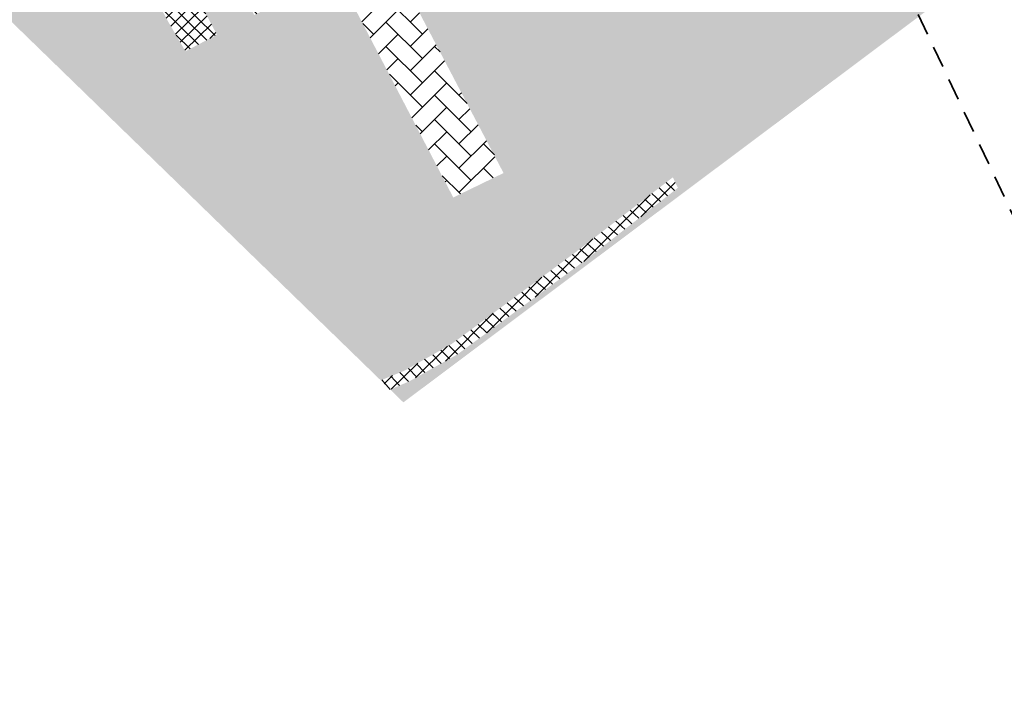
# Model space of a CAD drawing. Extents: x 7489187 to 7491099, y 5781939 to 5785132.
# Tile 4 of 217: x 7490082 to 7490150, y 5784283 to 5784330. Entities that reach past the tile are written whole.
import ezdxf

# ---------------------------------------------------------------- set-up
doc = ezdxf.new("R2010")
doc.units = 0
doc.header["$MEASUREMENT"] = 0
doc.linetypes.add('1.5_1.0', pattern=[2.5, 1.5, -1])
doc.layers.get('0').update_dxf_attribs({"linetype": 'CONTINUOUS', "lineweight": 5})
doc.layers.add('216-Granica obrębu', color=7, linetype='CONTINUOUS', transparency=0.8)
for name, color, linetype, lineweight in [('_ISTN_ROZBIÓRKA_DR_szraf utwardzenia', 40, 'CONTINUOUS', 15), ('_ISTN_ROZBIÓRKA_DR_szraf zieleń', 40, 'CONTINUOUS', 30), ('_ROZBIÓRKA_DR_szraf utwardzenia', 11, 'CONTINUOUS', 15)]:
    doc.layers.add(name, color=color, linetype=linetype, lineweight=lineweight)

# ---------------------------------------------------------------- blocks, each defined once
blk = doc.blocks.new('FDFSDFSSDFZ')
at = {"layer": '_ISTN_ROZBIÓRKA_DR_szraf utwardzenia'}
h = blk.add_hatch(dxfattribs=at)
h.set_pattern_fill('ANSI37', color=256, scale=5)
h.set_pattern_definition([(45, (-7489999.249338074, -5784190.541704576), (-0.4419417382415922, 0.4419417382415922), []), (135, (-7489999.249338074, -5784190.541704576), (-0.4419417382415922, -0.4419417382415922), [])])
h.paths.add_polyline_path([(49.21128002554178, -15.8999971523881), (49.17999999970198, -15.88999999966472), (49.21972360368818, -15.86885679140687)])
edge = h.paths.add_edge_path()
edge.add_line((57.83947440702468, -11.22995377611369), (57.84488315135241, -11.23069774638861))
edge.add_arc((57.84195499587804, -11.23195268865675), 0.003185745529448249, 23.19889622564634, 141.1373759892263)
edge = h.paths.add_edge_path()
edge.add_arc((64.61025957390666, -24.4506355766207), 0.007993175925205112, 283.4928539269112, 394.6269540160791)
edge.add_line((64.61683691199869, -24.44609360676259), (64.61212457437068, -24.4584081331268))
h.paths.add_polyline_path([(59.70999999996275, -43.95999999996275), (57.41999999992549, -45.16000000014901), (58.66000000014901, -47.29000000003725), (60.84999999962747, -46.13999999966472)])
h.paths.add_polyline_path([(62.3219036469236, -42.59157070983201), (61.12999999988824, -40.28000000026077), (56.21445642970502, -42.88642733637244), (57.41999999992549, -45.16000000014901), (59.70999999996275, -43.95999999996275)])
h.paths.add_polyline_path([(69.25, -42), (68.17999999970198, -39.95000000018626), (67.25999999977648, -38.12999999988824), (66.78000000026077, -37.97999999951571), (66.29000000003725, -37.91999999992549), (65.79000000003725, -37.95000000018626), (65.29999999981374, -38.0699999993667), (65.04999999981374, -38.16999999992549), (64.62000000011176, -38.41000000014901), (64.5800000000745, -38.43999999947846), (61.12999999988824, -40.28000000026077), (63.44000000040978, -44.75999999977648)])
h.paths.add_polyline_path([(94.27999806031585, -28.88000097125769), (86.07000000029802, -32.99000000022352), (88.25999999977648, -37.29000000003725), (79.17999999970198, -41.91999999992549), (75.88999999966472, -35.28000000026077), (75.67999999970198, -34.91999999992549), (75.34999999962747, -34.54999999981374), (74.95000000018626, -34.25), (74.5, -34.03000000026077), (74.17999999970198, -33.93999999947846), (73.69000000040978, -33.87999999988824), (73.19000000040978, -33.91999999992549), (72.73376459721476, -34.053068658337), (72.43999998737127, -34.20000000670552), (72.1699999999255, -34.33999999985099), (71.79000000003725, -34.66000000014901), (71.46999999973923, -35.04999999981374), (71.34999999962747, -35.25), (71.15000000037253, -35.70999999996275), (71.04999999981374, -36.20000000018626), (71.04000000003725, -36.70000000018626), (71.12000000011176, -37.18999999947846), (71.29999999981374, -37.66000000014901), (75.25, -35.67999999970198), (78.86000000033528, -42.87000000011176), (89.23973959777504, -37.63369145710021), (87.40836682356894, -33.99561086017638), (90.47659464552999, -32.4519082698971), (91.88351546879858, -35.26232675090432), (92.4199999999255, -35), (93.20490985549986, -36.57251269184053), (97.14850970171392, -34.61004490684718)])
h.paths.add_polyline_path([(86.37999999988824, -61.91999999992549), (92.92999999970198, -56.79999999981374), (92.5800000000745, -56.0699999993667), (85.8300000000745, -61.26999999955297), (77.20999999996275, -67.66000000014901), (73.91000000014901, -69.53000000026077), (72.25316040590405, -70.20779801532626), (72.90929836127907, -70.84536183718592), (74.25, -70.26999999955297), (77.59999999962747, -68.38999999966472)])
h.paths.add_polyline_path([(87.94964933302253, 2.794854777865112), (86.28000000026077, 1.870000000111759), (87.45000000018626, -0.1799999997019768), (89.03984216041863, 0.7408491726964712)])
h = blk.add_hatch(dxfattribs=at)
h.set_pattern_fill('AR-CONC', color=256, scale=0.3, angle=236.3880229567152)
h.set_pattern_definition([(286.3880229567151, (-7489999.249338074, -5784190.541704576), (-1.347932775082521, -1.687802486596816), [0.225, -2.475]), (231.3880229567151, (-7489999.249338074, -5784190.541704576), (2.109713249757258, -0.9025045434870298), [0.18, -1.98]), (336.8394674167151, (-7489999.361665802, -5784190.682354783), (0.7617804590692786, -2.590307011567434), [0.191220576, -2.103426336]), (282.5722229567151, (-7489998.749654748, -5784190.873843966), (-2.185900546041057, -2.391536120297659), [0.3375, -3.7125]), (333.0236584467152, (-7489998.931813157, -5784191.073138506), (0.8815638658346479, -3.952890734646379), [0.2868310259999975, -3.155141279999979]), (227.5721869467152, (-7489998.749654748, -5784190.873843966), (0.8815638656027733, -3.9528907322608), [0.27, -2.970000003]), (257.3880229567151, (-7489999.040645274, -5784191.040650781), (-1.997191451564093, -0.8226945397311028), [0.2249999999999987, -2.47499999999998]), (202.3880229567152, (-7489999.040645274, -5784191.040650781), (1.407653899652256, -1.812157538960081), [0.18, -1.98]), (307.8394676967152, (-7489999.207077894, -5784191.109208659), (-0.589537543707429, -2.634852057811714), [0.19122057, -2.103426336]), (273.8880229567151, (-7489999.249338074, -5784190.541704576), (0.8115137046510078, -0.5832161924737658), [0, -1.956, 0, -2.01, 0, -1.9875]), (243.8880229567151, (-7489999.249338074, -5784190.541704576), (0.5485260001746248, -1.312255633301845), [0, -1.146, 0, -1.911, 0, -0.7575]), (203.8880229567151, (-7489998.879002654, -5784189.984557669), (-0.942868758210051, -1.296254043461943), [0, -0.75, 0, -2.34, 0, -3.105]), (193.8880229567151, (-7489998.712932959, -5784189.734716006), (-0.7183915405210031, -1.623286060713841), [0, -0.975, 0, -1.554, 0, -2.205])])
h.paths.add_polyline_path([(85.8300000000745, -61.26999999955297), (92.5800000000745, -56.0699999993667), (97.87000000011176, -52.12999999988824), (111.1299999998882, -42.04000000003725), (111.5759357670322, -41.71885284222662), (109.8061731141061, -38.38448637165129), (105.9199999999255, -41.54999999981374), (95.04999999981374, -49.75), (87.37000000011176, -55.63999999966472), (77.49000000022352, -63.12999999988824), (72.98000000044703, -65.91000000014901), (70.56000000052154, -66.8999999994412), (71.12922030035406, -69.1156747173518), (72.25316040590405, -70.20779801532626), (73.91000000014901, -69.53000000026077), (77.20999999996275, -67.66000000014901)])
at = {"layer": '_ISTN_ROZBIÓRKA_DR_szraf zieleń'}
h = blk.add_hatch(dxfattribs=at)
h.set_pattern_fill('AR-SAND', color=256, scale=0.5, angle=236.3880229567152)
h.set_pattern_definition([(273.8880229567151, (-7489999.249338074, -5784190.541704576), (0.8197702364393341, -0.5070811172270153), [0, -0.76, 0, -0.85, 0, -0.8125]), (243.8880229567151, (-7489999.249338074, -5784190.541704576), (0.6853056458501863, -1.5180614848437), [0, -0.41, 0, -0.685, 0, -0.2625]), (203.8880229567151, (-7489998.908895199, -5784190.029529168), (-0.8595845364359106, -1.298303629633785), [0, -0.25, 0, -0.9, 0, -1.175]), (193.8880229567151, (-7489998.908895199, -5784190.029529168), (-0.466577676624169, -1.494684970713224), [0, -0.125, 0, -0.59, 0, -0.675])])
edge = h.paths.add_edge_path(flags=17)
edge.add_line((46.94635382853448, -13.79315116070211), (43.59032535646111, -15.57982763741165))
edge.add_line((43.59032535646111, -15.57982763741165), (42.95999999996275, -14.38999999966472))
edge.add_line((42.95999999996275, -14.38999999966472), (38.25999999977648, -16.75))
edge.add_line((38.25999999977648, -16.75), (39.37166953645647, -18.78823610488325))
edge.add_arc((40.06136920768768, -18.06414055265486), 1.000000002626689, 226.3936601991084, 297.2604725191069)
edge.add_line((40.51940561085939, -18.95307399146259), (47.71854556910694, -15.24360819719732))
edge.add_line((47.71854556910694, -15.24360819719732), (46.94635382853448, -13.79315116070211))
h.paths.add_polyline_path([(89.03984216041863, 0.7408491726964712), (87.45000000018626, -0.1799999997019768), (86.28000000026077, 1.870000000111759), (87.94964933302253, 2.794854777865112), (86.9141155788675, 4.745878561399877), (86.54000000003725, 4.060000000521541), (86.19000000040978, 3.129999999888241), (85.99000000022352, 2.150000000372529), (85.95000000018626, 1.150000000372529), (86.03000000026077, 0.3200000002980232), (92.75999999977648, -12.09999999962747), (93.08999999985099, -12.70000000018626), (93.59999999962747, -13.29999999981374), (94.15000000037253, -13.75), (94.81000000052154, -14.0699999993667), (95.54999999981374, -14.21999999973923), (96.28000000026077, -14.25999999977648), (96.95837672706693, -14.17826786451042)], flags=17)
edge = h.paths.add_edge_path()
edge.add_line((100.9142929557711, -21.63151274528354), (100.7000000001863, -22.08999999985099))
edge.add_line((100.7000000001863, -22.08999999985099), (100, -23.55999999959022))
edge.add_line((100, -23.55999999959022), (99.69000000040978, -24.33000000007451))
edge.add_line((99.69000000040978, -24.33000000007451), (99.28000000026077, -25.29000000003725))
edge.add_line((99.28000000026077, -25.29000000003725), (98.9199999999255, -25.89999999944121))
edge.add_line((98.9199999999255, -25.89999999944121), (98.75999999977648, -26.18999999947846))
edge.add_line((98.75999999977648, -26.18999999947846), (97.87000000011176, -27.04999999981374))
edge.add_line((97.87000000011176, -27.04999999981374), (94.28000000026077, -28.87999999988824))
edge.add_line((94.28000000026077, -28.87999999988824), (97.63736342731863, -35.58656293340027))
edge.add_line((97.63736342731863, -35.58656293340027), (93.16631717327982, -37.82480898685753))
edge.add_line((93.16631717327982, -37.82480898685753), (91.88351546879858, -35.26232675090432))
edge.add_line((91.88351546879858, -35.26232675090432), (88.81000000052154, -36.78000000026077))
edge.add_line((88.81000000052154, -36.78000000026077), (89.24121690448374, -37.63662617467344))
edge.add_line((89.24121690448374, -37.63662617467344), (78.86000000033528, -42.87000000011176))
edge.add_line((78.86000000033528, -42.87000000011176), (75.25, -35.67999999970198))
edge.add_line((75.25, -35.67999999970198), (71.29999999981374, -37.66000000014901))
edge.add_line((71.29999999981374, -37.66000000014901), (80.79999999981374, -55.76999999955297))
edge.add_line((80.79999999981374, -55.76999999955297), (77.29999999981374, -57.46999999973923))
edge.add_line((77.29999999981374, -57.46999999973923), (69.25, -42))
edge.add_line((69.25, -42), (63.44000000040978, -44.75999999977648))
edge.add_line((63.44000000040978, -44.75999999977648), (62.3219036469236, -42.59157070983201))
edge.add_line((62.3219036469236, -42.59157070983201), (59.71101718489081, -43.96194514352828))
edge.add_line((59.71101718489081, -43.96194514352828), (60.84999999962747, -46.13999999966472))
edge.add_line((60.84999999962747, -46.13999999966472), (58.66000000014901, -47.29000000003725))
edge.add_line((58.66000000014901, -47.29000000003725), (57.41999999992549, -45.16000000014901))
edge.add_line((57.41999999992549, -45.16000000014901), (56.2190921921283, -42.89517006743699))
edge.add_line((56.2190921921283, -42.89517006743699), (55.20999999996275, -43.20000000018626))
edge.add_line((55.20999999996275, -43.20000000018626), (54.23000000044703, -43.37999999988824))
edge.add_arc((51.92325254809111, -35.80484337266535), 7.91859089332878, 207.0490962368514, 286.93626954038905, ccw=False)
edge.add_line((44.87081948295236, -39.4058528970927), (33.73000000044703, -17.80999999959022))
edge.add_line((33.73000000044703, -17.80999999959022), (25.40427235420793, -1.626181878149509))
edge.add_arc((30.7378729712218, 1.122036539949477), 6.000000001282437, 117.26047265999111, 207.2604725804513, ccw=False)
edge.add_line((27.98965454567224, 6.455637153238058), (42.06542094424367, 13.70838878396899))
edge.add_line((42.06542094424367, 13.70838878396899), (44.54986302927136, 19.16984898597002))
edge.add_line((44.54986302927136, 19.16984898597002), (54.29281407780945, 14.73773801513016))
edge.add_line((54.29281407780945, 14.73773801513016), (52.65850050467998, 11.14508493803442))
edge.add_line((52.65850050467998, 11.14508493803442), (55.58000000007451, 12.58999999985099))
edge.add_line((55.58000000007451, 12.58999999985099), (57.96999999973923, 8.140000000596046))
edge.add_line((57.96999999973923, 8.140000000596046), (58.33000000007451, 7.890000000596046))
edge.add_line((58.33000000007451, 7.890000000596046), (59.36000000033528, 8.25))
edge.add_line((59.36000000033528, 8.25), (58.67999999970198, 10.29999999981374))
edge.add_line((58.67999999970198, 10.29999999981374), (59.59999999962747, 10.62999999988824))
edge.add_line((59.59999999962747, 10.62999999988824), (60.3120239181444, 8.584184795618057))
edge.add_line((60.3120239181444, 8.584184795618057), (62.33999999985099, 9.290000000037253))
edge.add_line((62.33999999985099, 9.290000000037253), (61.70000000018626, 11.37000000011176))
edge.add_line((61.70000000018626, 11.37000000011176), (62.65000000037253, 11.70999999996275))
edge.add_line((62.65000000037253, 11.70999999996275), (62.79327710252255, 11.23468389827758))
edge.add_line((62.79327710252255, 11.23468389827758), (65.04409988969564, 12.05855243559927))
edge.add_line((65.04409988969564, 12.05855243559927), (64.88999999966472, 12.50999999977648))
edge.add_line((64.88999999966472, 12.50999999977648), (65.8300000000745, 12.83999999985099))
edge.add_line((65.8300000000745, 12.83999999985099), (65.97795227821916, 12.40037037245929))
edge.add_line((65.97795227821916, 12.40037037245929), (66.52810051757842, 12.60174110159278))
edge.add_line((66.52810051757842, 12.60174110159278), (67.12280952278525, 10.97698603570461))
edge.add_line((67.12280952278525, 10.97698603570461), (69.23000000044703, 11.70000000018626))
edge.add_line((69.23000000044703, 11.70000000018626), (68.54999999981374, 13.81000000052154))
edge.add_line((68.54999999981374, 13.81000000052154), (69.45999999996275, 14.12999999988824))
edge.add_line((69.45999999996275, 14.12999999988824), (70.1699999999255, 12.03000000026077))
edge.add_line((70.1699999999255, 12.03000000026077), (71, 12.32000000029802))
edge.add_line((71, 12.32000000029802), (72.50999999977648, 7.799999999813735))
edge.add_line((72.50999999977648, 7.799999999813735), (82.66000000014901, 11.41999999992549))
edge.add_line((82.66000000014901, 11.41999999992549), (83.19093015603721, 11.76064102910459))
edge.add_line((83.19093015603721, 11.76064102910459), (70.9199999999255, 34.87999999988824))
edge.add_line((70.9199999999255, 34.87999999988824), (51.91000000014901, 39.10000000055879))
edge.add_line((51.91000000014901, 39.10000000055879), (0, 0))
edge.add_line((0, 0), (71.12922030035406, -69.1156747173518))
edge.add_line((71.12922030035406, -69.1156747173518), (70.56000000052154, -66.8999999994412))
edge.add_line((70.56000000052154, -66.8999999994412), (72.98000000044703, -65.91000000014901))
edge.add_line((72.98000000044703, -65.91000000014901), (77.49000000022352, -63.12999999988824))
edge.add_line((77.49000000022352, -63.12999999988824), (87.37000000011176, -55.63999999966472))
edge.add_line((87.37000000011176, -55.63999999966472), (95.04999999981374, -49.75))
edge.add_line((95.04999999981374, -49.75), (105.9199999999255, -41.54999999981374))
edge.add_line((105.9199999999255, -41.54999999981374), (109.8061731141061, -38.38448637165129))
edge.add_line((109.8061731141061, -38.38448637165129), (100.9142929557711, -21.63151274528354))
h.paths.add_polyline_path([(112.2400000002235, -42.96999999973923), (111.5759357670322, -41.71885284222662), (111.1299999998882, -42.04000000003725), (97.87000000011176, -52.12999999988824), (92.5800000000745, -56.0699999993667), (92.92999999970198, -56.79999999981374), (86.37999999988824, -61.91999999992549), (77.59999999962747, -68.38999999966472), (74.25, -70.26999999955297), (72.90929836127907, -70.84536183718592), (73.8300000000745, -71.74000000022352)])
at = {"layer": '_ROZBIÓRKA_DR_szraf utwardzenia', "ltscale": 2}
h = blk.add_hatch(dxfattribs=at)
h.set_pattern_fill('AR-HBONE', color=256, scale=0.3)
h.set_pattern_definition([(45, (-7490034.42, -5784375.3), (0, 1.697056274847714), [3.6, -1.2]), (135, (-7490033.571471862, -5784374.451471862), (1.332267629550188e-16, 1.697056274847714), [3.6, -1.2])])
h.paths.add_polyline_path([(38.25, -13.3199999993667), (38.83000000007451, -12.43999999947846), (39.54999999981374, -11.75), (40.32000000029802, -11.29000000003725), (42.19067206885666, -10.22961904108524), (40.65472773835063, -7.322749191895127), (36.23000000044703, -9.629999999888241), (35.19000000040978, -10.3199999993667), (34.46999999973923, -11.01999999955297), (34.08000000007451, -11.51999999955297), (33.57000000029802, -12.37999999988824), (33.40000000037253, -12.79999999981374), (33.13999999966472, -13.76999999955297), (33.03000000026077, -14.75999999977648), (33.03000000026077, -14.91999999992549), (33.11000000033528, -15.91999999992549), (33.33999999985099, -16.88999999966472), (33.73000000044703, -17.80999999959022), (44.74000000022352, -38.16999999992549), (45.5, -39.50999999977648), (46.09999999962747, -40.29999999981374), (46.79000000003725, -41.03000000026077), (46.96999999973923, -41.20000000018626), (47.75, -41.83000000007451), (48.59999999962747, -42.35999999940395), (49.49000000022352, -42.80999999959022), (49.99000000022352, -42.99000000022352), (50.95999999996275, -43.25), (51.94000000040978, -43.41000000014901), (52.94000000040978, -43.46999999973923), (53.24000000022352, -43.46999999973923), (54.23000000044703, -43.37999999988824), (54.53093875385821, -43.32472553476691), (55.32023093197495, -43.0119182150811), (56.07868828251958, -42.63037790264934), (65.84885452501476, -37.59615190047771, -0.4479799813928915), (67.25999990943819, -38.12999982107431), (68.17999999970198, -39.95000000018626), (69.25, -42), (77.29999999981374, -57.46999999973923), (80.79999999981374, -55.76999999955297), (71.29999999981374, -37.66000000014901), (71.11532196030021, -37.75257278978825), (70.40477853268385, -36.37358674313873, -0.4142135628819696), (70.83567556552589, -35.02661690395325), (72.1699999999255, -34.33999999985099), (72.43999998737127, -34.20000000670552), (67.55191766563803, -25.4160916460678), (92.92499999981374, -12.39999999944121), (92.75999999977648, -12.09999999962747), (86.03000000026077, 0.3200000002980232), (60.95999999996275, -12.74000000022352), (66.29999999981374, -23.12999999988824), (66.42999999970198, -23.39999999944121), (66.52000000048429, -23.67999999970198), (66.5800000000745, -23.95999999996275), (66.62000000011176, -24.25999999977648), (66.62000000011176, -24.55999999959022), (66.5850485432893, -24.89786407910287), (66.46999999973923, -25.21999999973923), (66.33999999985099, -25.49000000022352), (66.19000000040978, -25.75), (66, -25.97999999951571), (65.86000000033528, -26.13999999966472), (65.63999999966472, -26.33999999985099), (65.40000000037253, -26.51999999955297), (65.13999999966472, -26.66999999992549), (64.87000000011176, -26.79000000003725), (64.67999999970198, -26.85999999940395), (57.91999999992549, -30.38999999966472), (59.59999999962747, -33.58999999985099), (62.66000000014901, -31.93999999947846), (63.02000000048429, -31.75999999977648), (63.41000000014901, -31.71999999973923), (63.79000000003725, -31.84999999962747), (64.11347826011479, -32.1303478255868), (64.28000000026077, -32.53000000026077), (64.28000000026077, -32.92999999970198), (64.12000000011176, -33.29999999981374), (63.80747909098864, -33.59096774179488), (59.61000000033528, -35.75999999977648), (57.46999999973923, -36.92999999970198), (55.08000000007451, -38.25), (54.12999999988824, -38.54999999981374), (53.13999999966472, -38.66000000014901), (52.81000000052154, -38.64999999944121), (51.82000000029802, -38.49000000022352), (50.88999999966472, -38.14999999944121), (50.37999999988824, -37.85999999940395), (48.83000000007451, -36.12999999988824), (38.25999999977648, -16.75), (37.90000000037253, -15.68999999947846), (37.84999999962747, -14.68999999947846), (37.91000000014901, -14.25999999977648)])
h.paths.add_polyline_path([(67.88999999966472, -12.33999999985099), (67.95000000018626, -12.04999999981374), (68.12999999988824, -11.80999999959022), (68.38999999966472, -11.66000000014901), (68.69000000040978, -11.63999999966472), (68.96999999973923, -11.75999999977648), (69.16000000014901, -11.95999999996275), (72.74000000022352, -18.93999999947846), (72.91000000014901, -19.18999999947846), (72.96999999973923, -19.47999999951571), (72.9199999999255, -19.76999999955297), (72.75, -20.01999999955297), (72.53000000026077, -20.17999999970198), (72.24000000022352, -20.24000000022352), (71.94000000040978, -20.18999999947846), (71.69000000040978, -20.03000000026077), (71.48000000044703, -19.66999999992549), (67.96999999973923, -12.62999999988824)], flags=16)
h.paths.add_polyline_path([(74.59999999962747, -8.979999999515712), (74.58999999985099, -8.679999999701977), (74.70999999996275, -8.410000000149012), (74.92999999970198, -8.21999999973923), (75.21999999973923, -8.149999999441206), (75.50999999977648, -8.209999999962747), (75.75, -8.399999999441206), (75.8300000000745, -8.540000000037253), (79.37000000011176, -15.35999999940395), (79.54999999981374, -15.59999999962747), (79.62999999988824, -15.87999999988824), (79.59999999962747, -16.17999999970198), (79.45999999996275, -16.43999999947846), (79.19933333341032, -16.65533333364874), (78.88999999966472, -16.72999999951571), (78.58999999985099, -16.68999999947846), (78.3300000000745, -16.54999999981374), (78.15000000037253, -16.3199999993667), (78.06000000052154, -16.08000000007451), (74.74000000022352, -9.240000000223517)], flags=16)
h.paths.add_polyline_path([(81.11000000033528, -5.519999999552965), (81.15000000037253, -5.21999999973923), (81.32000000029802, -4.96999999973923), (81.5, -4.849999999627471), (81.79000000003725, -4.78000000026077), (82.0800000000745, -4.839999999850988), (82.32000000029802, -5.019999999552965), (82.38999999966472, -5.120000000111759), (86.09999999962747, -12.25999999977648), (86.13999999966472, -12.55999999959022), (86.06000000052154, -12.83999999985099), (85.87000000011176, -13.0699999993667), (85.77000000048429, -13.13999999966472), (85.49000000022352, -13.22999999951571), (85.19000000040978, -13.18999999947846), (84.92999999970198, -13.04000000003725), (84.77000000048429, -12.83000000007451), (81.20000000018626, -5.799999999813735)], flags=16)
h.paths.add_polyline_path([(58.33000000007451, -9.870000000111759), (58.62999999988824, -9.849999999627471), (58.92999999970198, -9.889999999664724), (59.23230088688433, -9.997964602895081), (59.5, -10.17999999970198), (59.75969072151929, -10.43969072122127), (56.81000000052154, -4.729999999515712), (56.92999999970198, -5.120000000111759), (56.96999999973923, -5.509999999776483), (56.92999999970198, -5.910000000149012), (56.81000000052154, -6.290000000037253), (56.74000000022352, -6.439999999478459), (55.54000000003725, -7.370000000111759), (50.33999999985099, -10.10999999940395), (50.53000000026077, -10.54000000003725), (47.37000000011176, -12.22999999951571), (48.79999999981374, -14.89999999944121)], flags=17)
h.paths.add_polyline_path([(53.41533603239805, 0.9327368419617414), (53.5, 0.5200000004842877), (53.46999999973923, 0.009999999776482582), (53.33999999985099, -0.3599999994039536), (53.12000000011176, -0.7000000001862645), (52.70000000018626, -1.059999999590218), (50.52000000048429, -2.149999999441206), (52.02000000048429, -4.910000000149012), (54.45999999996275, -3.679999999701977), (54.83999999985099, -3.580000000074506), (55.24000000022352, -3.559999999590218), (55.68645669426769, -3.638129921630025), (56.04999999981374, -3.830000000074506), (56.36000000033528, -4.069999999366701), (56.58388452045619, -4.336939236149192)])
h.paths.add_polyline_path([(72.50999999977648, 7.799999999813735), (72.36000000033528, 7.78000000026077), (72.06000000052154, 7.78000000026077), (71.77000000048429, 7.860000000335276), (71.58999999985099, 7.940000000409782), (71.36000000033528, 8.120000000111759), (71.1699999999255, 8.360000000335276), (70.91000000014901, 8.940000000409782), (70.87999999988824, 8.990000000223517), (70.70000000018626, 9.230000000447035), (70.45999999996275, 9.400000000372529), (70.28000000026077, 9.480000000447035), (69.99000000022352, 9.53000000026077), (69.69000000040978, 9.5), (60.24000000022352, 6.040000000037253), (59.77000000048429, 5.870000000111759), (59.28000000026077, 5.820000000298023), (58.72203747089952, 5.920433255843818), (58.23000000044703, 6.200000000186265), (57.87999999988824, 6.540000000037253), (57.62000000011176, 6.96999999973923), (57.61000000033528, 7), (55.21999999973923, 11.49000000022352), (53.04999999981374, 10.41999999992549), (55.73000000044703, 5.169999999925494), (55.70000000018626, 4.78000000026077), (55.48000000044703, 4.450000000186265), (55.29000000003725, 4.320000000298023), (54.90000000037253, 4.25), (54.53000000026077, 4.370000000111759), (54.34999999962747, 4.520000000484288), (51.61000000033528, 9.6800000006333), (49.25, 8.5), (53.25, 1.270000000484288), (53.38704244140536, 0.979792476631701)])

msp = doc.modelspace()

# ---------------------------------------------------------------- linework, layer by layer
at = {"layer": '216-Granica obrębu', "color": 7, "linetype": '1.5_1.0', "lineweight": 35, "flags": 128}
msp.add_lwpolyline([(7490030.45, 5785119.29), (7490028.96, 5785119.44), (7489905.46, 5785132.25), (7489892.56, 5785131.06), (7489875.97, 5785130.77), (7489882.83, 5785099.49), (7489894.33, 5785057.55), (7489904.61, 5785020.12), (7489930.49, 5784923.59), (7489942.07, 5784889.96), (7489952.72, 5784856.68), (7489954.77, 5784856.84), (7489969.91, 5784858.07), (7489970.61, 5784854.86), (7489953.91, 5784849.86), (7489955.53, 5784843.61), (7489958.2, 5784833.42), (7489980.65, 5784747.13), (7490007.65, 5784650.77), (7490023.45, 5784602.85), (7490041.59, 5784556.96), (7490083.09, 5784465.49), (7490092.71, 5784443.73), (7490123.6, 5784373.91), (7490159.36, 5784298.2), (7490166.44, 5784283.23), (7490180.6, 5784291.3), (7490210.6, 5784308.4), (7490268.73, 5784352.29), (7490829.59, 5784775.52), (7490832.19, 5784784.55), (7490911.98, 5785062.01), (7490905.26, 5785060.95), (7490801.79, 5785044.54), (7490669.56, 5785030.73), (7490494.4, 5785017.63), (7490431.74, 5785030.5), (7490354.61, 5785047.58), (7490260.42, 5785068.42), (7490180.66, 5785086.04)], close=True, dxfattribs=at)

# ---------------------------------------------------------------- block references
msp.add_blockref('FDFSDFSSDFZ', (7490034.42, 5784375.3))

doc.saveas('drawing.dxf')
